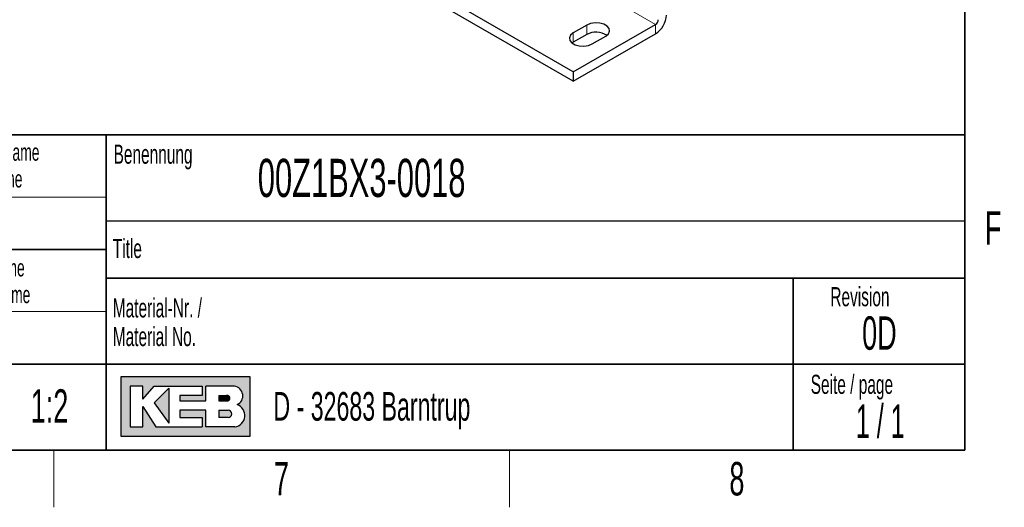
# Model space of a CAD drawing. Header units: millimetres. Extents: x 5 to 418, y 2 to 292.
# Tile 13 of 18: x 309 to 412, y 6 to 57. Entities that reach past the tile are written whole.
import ezdxf

# ---------------------------------------------------------------- set-up
doc = ezdxf.new("R2010")
doc.units = ezdxf.units.MM
doc.layers.add('SLD-0', color=7, linetype='Continuous')
doc.styles.add('SLDTEXTSTYLE0', font='TXT', dxfattribs={"width": 0.605})
doc.styles.add('SLDTEXTSTYLE1', font='TXT', dxfattribs={"width": 0.563})

# ---------------------------------------------------------------- blocks, each defined once
blk = doc.blocks.new('SW_NOTE_0_3')
at = {"layer": 'SLD-0', "color": 0, "char_height": 2, "attachment_point": 1, "style": 'SLDTEXTSTYLE0'}
for s, insert in [('Material-Nr. /', (0, 2.5781354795)), ('Material No.', (0, -0.4218645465))]:
    blk.add_mtext(s, dxfattribs=dict(at, insert=insert))
blk = doc.blocks.new('SW_NOTE_0_4')
at = {"layer": 'SLD-0', "color": 0, "char_height": 1.8, "attachment_point": 2, "style": 'SLDTEXTSTYLE0'}
for s, insert in [('Gezeichnet Name', (9.703125, 2.3203219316)), ('Drawn name', (9.6193750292, -0.4796779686))]:
    blk.add_mtext(s, dxfattribs=dict(at, insert=insert))
blk = doc.blocks.new('SW_NOTE_0_14')
at = {"layer": 'SLD-0', "color": 0, "char_height": 1.8, "attachment_point": 2, "style": 'SLDTEXTSTYLE0'}
for s, insert in [('Geprüft Name', (7.621875, 2.3203219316)), ('Approved name', (7.6459372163, -0.4796779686))]:
    blk.add_mtext(s, dxfattribs=dict(at, insert=insert))

msp = doc.modelspace()

# ---------------------------------------------------------------- hatches: boundary and pattern name
at = {"linetype": 'Continuous'}
h = msp.add_hatch(color=7, dxfattribs=at)
h.paths.add_polyline_path([(319.519086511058, 13.45626988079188), (333.083981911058, 13.45626988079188), (333.083981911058, 19.65736492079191), (319.519086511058, 19.65736492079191)], flags=0)
edge = h.paths.add_edge_path(flags=0)
edge.add_arc((331.3188604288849, 15.61738520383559), 1.20464082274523, -81.72003226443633, 70.1709600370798, ccw=False)
edge.add_line((331.4923410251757, 14.42530131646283), (331.480008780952, 14.42519098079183))
edge.add_line((331.480008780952, 14.42519098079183), (328.4331606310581, 14.42519098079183))
edge.add_line((328.4331606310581, 14.42519098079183), (328.4331606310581, 16.16924896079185))
edge.add_line((328.4331606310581, 16.16924896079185), (325.7201815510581, 16.16924896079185))
edge.add_line((325.7201815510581, 16.16924896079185), (325.7201815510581, 15.39411208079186))
edge.add_line((325.7201815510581, 15.39411208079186), (328.0455921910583, 15.39411208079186))
edge.add_line((328.0455921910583, 15.39411208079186), (328.0455921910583, 14.42519098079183))
edge.add_line((328.0455921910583, 14.42519098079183), (323.2009866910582, 14.42519098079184))
edge.add_line((323.2009866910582, 14.42519098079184), (321.8444971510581, 16.55681740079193))
edge.add_line((321.8444971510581, 16.55681740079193), (321.8444971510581, 14.42519098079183))
edge.add_line((321.8444971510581, 14.42519098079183), (320.4880076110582, 14.42519098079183))
edge.add_line((320.4880076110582, 14.42519098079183), (320.4880076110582, 18.68844382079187))
edge.add_line((320.4880076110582, 18.68844382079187), (321.8444971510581, 18.68844382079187))
edge.add_line((321.8444971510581, 18.68844382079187), (321.8444971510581, 17.33195428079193))
edge.add_line((321.8444971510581, 17.33195428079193), (323.0072024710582, 18.68844382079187))
edge.add_line((323.0072024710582, 18.68844382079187), (328.0455921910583, 18.68844382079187))
edge.add_line((328.0455921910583, 18.68844382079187), (328.0455921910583, 17.71952272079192))
edge.add_line((328.0455921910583, 17.71952272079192), (325.7201815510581, 17.71952272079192))
edge.add_line((325.7201815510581, 17.71952272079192), (325.7201815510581, 17.13817006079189))
edge.add_line((325.7201815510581, 17.13817006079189), (328.4331606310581, 17.13817006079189))
edge.add_line((328.4331606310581, 17.13817006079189), (328.4331606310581, 18.68844382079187))
edge.add_line((328.4331606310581, 18.68844382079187), (331.4242487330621, 18.68844382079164))
edge.add_line((331.4242487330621, 18.68844382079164), (331.4256482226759, 18.68844382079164))
edge.add_line((331.4256482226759, 18.68844382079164), (331.4259454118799, 18.68845828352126))
edge.add_arc((331.2860949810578, 17.67430640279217), 1.023749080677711, -64.45894120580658, 82.14849338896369, ccw=False)
msp.add_hatch(color=7, dxfattribs=at).paths.add_polyline_path([(324.5574762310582, 14.81275942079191), (324.557476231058, 18.49465960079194), (323.0072024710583, 16.94438584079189)], flags=0)
h = msp.add_hatch(color=7, dxfattribs=at)
edge = h.paths.add_edge_path(flags=0)
edge.add_line((329.7896501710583, 17.13817006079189), (330.6013652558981, 17.13817006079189))
edge.add_arc((330.6568434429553, 17.42884639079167), 0.2959232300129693, 259.1945394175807, 460.8054605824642)
edge.add_line((330.6013652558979, 17.71952272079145), (329.7896501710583, 17.71952272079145))
edge.add_line((329.7896501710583, 17.71952272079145), (329.7896501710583, 17.13817006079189))
h = msp.add_hatch(color=7, dxfattribs=at)
edge = h.paths.add_edge_path(flags=0)
edge.add_line((329.7896501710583, 15.39411208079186), (330.7588584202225, 15.39411208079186))
edge.add_arc((330.7588584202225, 15.78168052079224), 0.3875684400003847, 270.0000000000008, 450.0000000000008)
edge.add_line((330.7588584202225, 16.16924896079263), (330.7386620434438, 16.16924896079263))
edge.add_line((330.7386620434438, 16.16924896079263), (329.7896501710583, 16.16924896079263))
edge.add_line((329.7896501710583, 16.16924896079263), (329.7896501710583, 15.39411208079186))

# ---------------------------------------------------------------- linework, layer by layer
at = {"color": 7, "linetype": 'Continuous', "lineweight": 18}
for p, q in [((375.5796469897, 56.5859741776), (313.6370929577, 92.3446494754)), ((368.3671578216, 56.5043333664), (368.3671578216, 55.5244843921)), ((375.5796469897, 55.6061252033), (375.5796469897, 56.5859741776)), ((366.9529442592, 55.6879252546), (366.9529442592, 54.7080762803))]:
    msp.add_line(p, q, dxfattribs=at)
at = {"color": 7, "linetype": 'Continuous', "lineweight": 25}
for p, q in [((366.9529442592, 51.6058846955), (305.0103902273, 87.3645599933)), ((366.9529442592, 50.6260357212), (305.0103902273, 86.384711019)), ((366.9529442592, 51.6058846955), (375.5796469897, 56.5859741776)), ((368.3671578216, 56.5043333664), (366.9529442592, 55.6879252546)), ((366.9529442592, 54.7080762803), (366.8294459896, 54.6265150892)), ((366.9529442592, 50.6260357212), (375.5796469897, 55.6061252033)), ((368.3671578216, 55.5244843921), (366.9529442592, 54.7080762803)), ((368.9328432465, 54.544953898), (370.3470568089, 55.3613620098)), ((366.9529442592, 51.6058846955), (366.9529442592, 50.6260357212))]:
    msp.add_line(p, q, dxfattribs=at)
at = {"color": 7, "linetype": 'Continuous', "lineweight": 25, "flags": 128}
for points in [[(370.3470568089, 55.3613620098), (370.6259382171, 55.591286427), (370.7517798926, 55.8624081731), (370.709403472, 56.1420259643), (370.5039201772, 56.3964137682), (370.1601143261, 56.5948886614), (369.7194539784, 56.7135116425), (369.2350892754, 56.7379750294), (368.7654417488, 56.6653281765), (368.3671578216, 56.5043333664)], [(366.9529442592, 55.6879252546), (366.674062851, 55.4580008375), (366.5482211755, 55.1868790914), (366.5905975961, 54.9072613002), (366.7960808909, 54.6528734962), (367.139886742, 54.454398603), (367.5805470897, 54.3357756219), (368.0649117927, 54.311312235), (368.5345593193, 54.3839590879), (368.9328432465, 54.544953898)]]:
    msp.add_lwpolyline(points, dxfattribs=at)
at = {"color": 7, "linetype": 'Continuous', "lineweight": 25}
for centre, radius, start, end in [((374.2546720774, 57.6774943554), 2.458887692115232, 302.60547834, 357.3945215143), ((375.2484032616, 57.1038164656), 0.6147219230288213, 302.60547834, 357.3945215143), ((369.3494245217, 53.6931104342), 2.078167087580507, 57.3517208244, 118.2071095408)]:
    msp.add_arc(centre, radius, start, end, dxfattribs=at)
at = {"layer": 'SLD-0', "lineweight": 35}
for p, q in [((408, 12), (408, 282.5)), ((318, 45), (266.3304509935, 45)), ((318, 45), (318, 12)), ((318, 45), (318, 40.1053465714)), ((318, 45), (408, 45)), ((318, 45), (318, 12)), ((408, 45), (408, 12)), ((266.3304509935, 33), (318, 33)), ((408, 30), (318, 30)), ((390, 12), (390, 30)), ((266.3304509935, 21), (318, 21)), ((318, 21), (390, 21)), ((390, 21), (408, 21)), ((26, 12), (408, 12)), ((266.3304509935, 12), (318, 12)), ((408, 12), (318, 12))]:
    msp.add_line(p, q, dxfattribs=at)
at = {"layer": 'SLD-0', "lineweight": 18}
for p, q in [((266.3304509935, 38.5), (318, 38.5)), ((266.3304509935, 26.5), (318, 26.5)), ((312.5, 6), (312.5, 12)), ((360.25, 6), (360.25, 12))]:
    msp.add_line(p, q, dxfattribs=at)
at = {"layer": 'SLD-0'}
for p, q in [((318, 36), (408, 36)), ((331.4242487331, 18.6884438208), (331.4256482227, 18.6884438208)), ((331.4256482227, 18.6884438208), (331.4259454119, 18.6884582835)), ((331.480008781, 14.4251909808), (331.4923410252, 14.4253013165))]:
    msp.add_line(p, q, dxfattribs=at)
at = {"layer": 'SLD-0', "linetype": 'Continuous'}
for p, q in [((333.0839819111, 19.6573649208), (319.5190865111, 19.6573649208)), ((319.5190865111, 19.6573649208), (319.5190865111, 13.4562698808)), ((333.0839819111, 13.4562698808), (333.0839819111, 19.6573649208)), ((321.8444971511, 18.6884438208), (320.4880076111, 18.6884438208)), ((320.4880076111, 18.6884438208), (320.4880076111, 14.4251909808)), ((321.8444971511, 17.3319542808), (323.0072024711, 18.6884438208)), ((321.8444971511, 17.3319542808), (321.8444971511, 18.6884438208)), ((323.0072024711, 18.6884438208), (328.0455921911, 18.6884438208)), ((328.0455921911, 18.6884438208), (328.0455921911, 17.7195227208)), ((331.4242487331, 18.6884438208), (328.4331606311, 18.6884438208)), ((328.4331606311, 17.1381700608), (328.4331606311, 18.6884438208)), ((331.4242487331, 18.6884438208), (331.4256482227, 18.6884438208)), ((331.4256482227, 18.6884438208), (331.4259454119, 18.6884582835)), ((324.5574762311, 18.4946596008), (323.0072024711, 16.9443858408)), ((324.5574762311, 18.4946596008), (324.5574762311, 14.8127594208)), ((325.7201815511, 17.7195227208), (325.7201815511, 17.1381700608)), ((328.0455921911, 17.7195227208), (325.7201815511, 17.7195227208)), ((329.7896501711, 17.7195227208), (330.6013652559, 17.7195227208)), ((329.7896501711, 17.7195227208), (329.7896501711, 17.1381700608)), ((321.8444971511, 14.4251909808), (321.8444971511, 16.5568174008)), ((321.8444971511, 16.5568174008), (323.2009866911, 14.4251909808)), ((323.0072024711, 16.9443858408), (324.5574762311, 14.8127594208)), ((325.7201815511, 17.1381700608), (328.4331606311, 17.1381700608)), ((329.7896501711, 17.1381700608), (330.6013652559, 17.1381700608)), ((325.7201815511, 16.1692489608), (325.7201815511, 15.3941120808)), ((328.4331606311, 16.1692489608), (325.7201815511, 16.1692489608)), ((328.4331606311, 14.4251909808), (328.4331606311, 16.1692489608)), ((329.7896501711, 16.1692489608), (330.7588584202, 16.1692489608)), ((329.7896501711, 16.1692489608), (329.7896501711, 15.3941120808)), ((330.7386620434, 16.1692489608), (330.7588584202, 16.1692489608)), ((325.7201815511, 15.3941120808), (328.0455921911, 15.3941120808)), ((328.0455921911, 15.3941120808), (328.0455921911, 14.4251909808)), ((330.7588584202, 15.3941120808), (329.7896501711, 15.3941120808)), ((319.5190865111, 13.4562698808), (333.0839819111, 13.4562698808)), ((320.4880076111, 14.4251909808), (321.8444971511, 14.4251909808)), ((323.2009866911, 14.4251909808), (328.0455921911, 14.4251909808)), ((331.480008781, 14.4251909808), (328.4331606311, 14.4251909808)), ((331.480008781, 14.4251909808), (331.4923410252, 14.4253013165))]:
    msp.add_line(p, q, dxfattribs=at)
for centre, radius, start, end in [((331.2860949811, 17.6743064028), 1.023749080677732, 295.5410587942, 82.148493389), ((330.656843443, 17.4288463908), 0.2959232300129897, 259.1945394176, 100.8054605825), ((331.3188604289, 15.6173852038), 1.204640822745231, 278.2799677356, 70.1709600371), ((330.7588584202, 15.7816805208), 0.3875684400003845, 270, 90)]:
    msp.add_arc(centre, radius, start, end, dxfattribs=at)

# ---------------------------------------------------------------- block references
at = {"layer": 'SLD-0'}
for name, p in [('SW_NOTE_0_4', (295.4677184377, 41.7836206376)), ('SW_NOTE_0_14', (297.2543189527, 29.6648036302)), ('SW_NOTE_0_3', (318.6797653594, 25.3096913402))]:
    msp.add_blockref(name, p, dxfattribs=at)

# ---------------------------------------------------------------- texts
for s, insert, char_height, attachment_point, style in [('Benennung', (318.7636716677, 43.9908879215), 2, 1, 'SLDTEXTSTYLE0'), ('00Z1BX3-0018', (333.8826865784, 42.5045188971), 4, 1, 'SLDTEXTSTYLE0'), ('F', (410.9536166, 37.0010772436), 3.5, 2, 'SLDTEXTSTYLE0'), ('Title', (318.6797653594, 34.1107265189), 2, 1, 'SLDTEXTSTYLE0'), ('Revision', (393.8965220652, 29.0591225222), 2, 1, 'SLDTEXTSTYLE0'), ('0D', (399.0407489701, 26.0023621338), 3.5, 2, 'SLDTEXTSTYLE0'), ('Seite / page', (391.8390568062, 19.8830679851), 2, 1, 'SLDTEXTSTYLE0'), ('1:2', (312.0463964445, 18.3609001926), 3.5, 2, 'SLDTEXTSTYLE0'), ('D - 32683 Barntrup', (335.5202035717, 18.0786992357), 3, 1, 'SLDTEXTSTYLE0'), ('1 / 1', (399.1297679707, 16.7706515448), 3.5, 2, 'SLDTEXTSTYLE1'), ('7', (336.3527123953, 10.7429955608), 3.5, 2, 'SLDTEXTSTYLE0'), ('8', (384.1027123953, 10.7429955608), 3.5, 2, 'SLDTEXTSTYLE0')]:
    msp.add_mtext(s, dxfattribs=dict(at, insert=insert, char_height=char_height, attachment_point=attachment_point, style=style))

doc.saveas('drawing.dxf')
